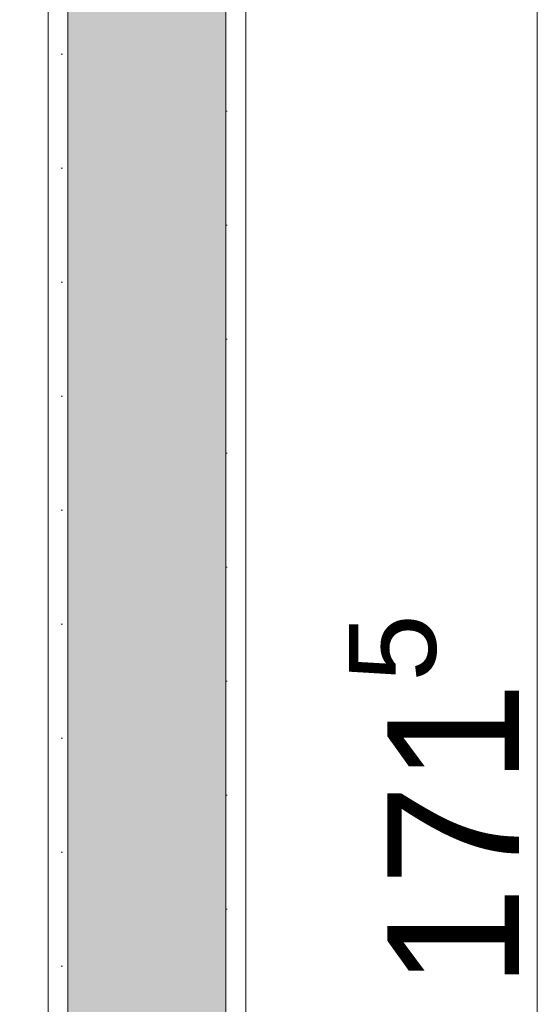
# Model space of a CAD drawing. Extents: x 100 to 2982, y 37 to 2050.
# Tile 74 of 130: x 1865 to 1905, y 683 to 757. Entities that reach past the tile are written whole.
import ezdxf
from ezdxf.xclip import XClip

# ---------------------------------------------------------------- set-up
doc = ezdxf.new("R2010")
doc.units = 0
doc.header["$MEASUREMENT"] = 0
doc.header["$XCLIPFRAME"] = 0
for name, color, linetype in [('299-A Wymiary Opisy', 7, 'Continuous'), ('820-G Rysunki Obrazki', 7, 'Continuous'), ('A_ŚCIANY NOŚNE', 7, 'Continuous')]:
    doc.layers.add(name, color=color, linetype=linetype)
doc.styles.add('STYL_AUTOMATYCZNY_3', font='arial.ttf')
pattern_1 = [(0, (-18316.349, -206.5255), (0, 8.660254), [0, -5]), (0, (-18313.849, -202.195), (0, 8.660254), [0, -5])]

# ---------------------------------------------------------------- blocks, each defined once
blk = doc.blocks.new('Rysunek_1_1', base_point=(-18316.349, -206.526))
at = {"layer": 'A_ŚCIANY NOŚNE', "linetype": 'Continuous', "lineweight": 5}
h = blk.add_hatch(dxfattribs=at)
h.set_pattern_fill('Tynk_0001', color=180, style=0, pattern_type=2)
h.set_pattern_definition(pattern_1)
h.paths.add_polyline_path([(1867.622, 621.009), (1869.122, 621.009), (1869.122, 834.509), (1867.622, 834.509)])
at = {"layer": 'A_ŚCIANY NOŚNE', "linetype": 'Continuous', "lineweight": 13}
blk.add_hatch(color=62, dxfattribs=at).paths.add_polyline_path([(1869.122, 791.009), (1869.122, 621.009), (1881.122, 621.009), (1881.122, 791.009)])
at = {"layer": 'A_ŚCIANY NOŚNE', "linetype": 'Continuous', "lineweight": 5}
h = blk.add_hatch(dxfattribs=at)
h.set_pattern_fill('Tynk_0001', color=180, style=0, pattern_type=2)
h.set_pattern_definition(pattern_1)
h.paths.add_polyline_path([(1881.122, 789.509), (1881.122, 621.009), (1882.622, 621.009), (1882.622, 789.509)])
at = {"layer": '299-A Wymiary Opisy', "color": 85, "linetype": 'Continuous', "lineweight": 13, "ltscale": 0.2}
blk.add_line((1904.765, 619.509), (1904.765, 791.009), dxfattribs=at)
at = {"layer": 'A_ŚCIANY NOŚNE', "color": 67, "linetype": 'Continuous', "lineweight": 13, "ltscale": 0.2}
for p, q in [((1869.122, 791.009), (1869.122, 621.009)), ((1881.122, 621.009), (1881.122, 791.009))]:
    blk.add_line(p, q, dxfattribs=at)
at = {"layer": 'A_ŚCIANY NOŚNE', "color": 47, "linetype": 'Continuous', "lineweight": 15, "ltscale": 0.2, "flags": 128}
for points in [[(1867.622, 834.509), (1867.622, 621.009)], [(1882.622, 621.009), (1882.622, 789.509)]]:
    blk.add_lwpolyline(points, dxfattribs=at)
at = {"layer": '299-A Wymiary Opisy', "color": 46, "linetype": 'Continuous', "lineweight": 15, "insert": (1906.303, 683.783), "char_height": 10, "attachment_point": 7, "rotation": 90, "style": 'STYL_AUTOMATYCZNY_3'}
blk.add_mtext('\\A1;{\\pql;\\fArial|b0|i0|c238|p38;171\\fArial|b0|i0|c238|p38;\\A1{\\H.66x;\\S5^  ;}}', dxfattribs=at)

msp = doc.modelspace()

# ---------------------------------------------------------------- block references
at = {"layer": '820-G Rysunki Obrazki', "color": 65, "linetype": 'Continuous', "lineweight": 13, "ltscale": 0.2}
ref = msp.add_blockref('Rysunek_1_1', (-18316.349, -206.526), dxfattribs=at)
XClip(ref).set_block_clipping_path([(244.527027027, 75.2081975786), (2570.9054054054, 2024.1891891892)])

doc.saveas('drawing.dxf')
